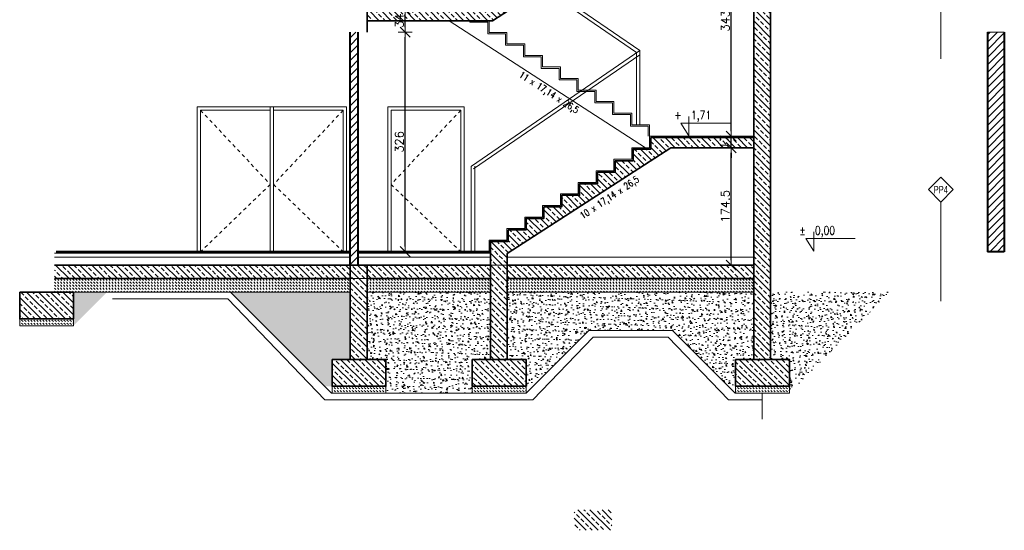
# Model space of a CAD drawing. Header units: millimetres. Extents: x 23192 to 177760, y -399809 to -79279.
# Tile 37 of 70: x 61159 to 62623, y -219156 to -218398. Entities that reach past the tile are written whole.
import ezdxf
from ezdxf.enums import TextEntityAlignment as Align

# ---------------------------------------------------------------- set-up
doc = ezdxf.new("R2010")
doc.units = ezdxf.units.MM
doc.linetypes.add('2_3', pattern=[1, 0.5, -0.5])
doc.layers.get('0').update_dxf_attribs({"lineweight": 0})
for name, color, linetype, lineweight in [('!! 0_ Opis', 8, 'Continuous', 13), ('!! 1_ PROJ WARSTWY', 252, 'Continuous', 9), ('!! 1_drzwi-linia', 213, 'Continuous', 5), ('!! 1_hatch projektowane ściany', 4, 'Continuous', 5), ('!! 1_PROJ Sciany', 2, 'Continuous', 40), ('!! 1_PROJ widok', 5, 'Continuous', 9), ('!! 1_PROJ ŻELBET', 1, 'Continuous', 35), ('!! wymiary osi', 250, 'Continuous', 9), ('0-rzedne-blok', 62, 'Continuous', 13)]:
    doc.layers.add(name, color=color, linetype=linetype, lineweight=lineweight)
doc.styles.add('50', font='ROMANS.shx', dxfattribs={"width": 0.8, "height": 10})
doc.styles.add('ARIAL TEEN', font='arial.ttf')
doc.styles.add('DEUTSCH', font='SIMPLEX8')
doc.styles.add('TXT', font='simplex.shx')
doc.dimstyles.new('DIM50', dxfattribs={"dimscale": 5, "dimtxt": 2.5, "dimasz": 1.5, "dimexe": 0, "dimexo": 0, "dimgap": 0.5, "dimtad": 1, "dimdec": 4, "dimrnd": 0.5, "dimdsep": 46, "dimtxsty": 'TXT', "dimblk1": 'TICK1', "dimblk2": 'TICK1', "dimsah": 1, "dimcen": 0, "dimse1": 1, "dimse2": 1, "dimclrd": 1, "dimclre": 7, "dimclrt": 9, "dimadec": 0, "dimazin": 0, "dimtfac": 1, "dimtdec": 4, "dimtmove": 2, "dimatfit": 3, "dimldrblk": 'TICK1', "dimfxl": 1, "dimtolj": 1, "dimarcsym": 0})
pattern_1 = [(135, (0, -9735.562), (-8.9802561, -8.9802561), []), (135, (5e-16, -9726.582), (-8.9802561, -8.9802561), [6.35, -3.175])]
pattern_2 = [(45, (0, -9735.562), (-5.61266008, 5.61266008), [])]
pattern_3 = [(320, (0, -9735.562), (-1.5939086, -18.2184669), [1.905, -20.955]), (265, (0, -9735.562), (19.1056845, 3.5243421), [1.524, -16.7640584]), (10.451445, (-0.133, -9737.08), (17.5117752, -14.6941247), [1.6190009, -17.8090245]), (316.1842, (5.08, -9735.562), (-4.2042328, -27.107904), [2.8575, -31.4325]), (6.635558, (4.73, -9737.82), (24.7426125, -23.7404134), [2.4285023, -26.7135608]), (261.184151, (5.08, -9735.562), (24.7426125, -23.7404134), [2.2859967, -25.1459732]), (291, (3.81, -9738.102), (-10.2265198, -15.1614391), [1.905, -20.955]), (236, (3.81, -9738.102), (18.4187966, -6.1802028), [1.524, -16.764]), (341.451445, (2.958, -9739.366), (8.1922769, -21.3416419), [1.6190009, -17.8089938]), (307.5, (0, -9735.562), (8.45550389, -0.30886033), [0, -16.5608, 0, -17.018, 0, -16.8275]), (277.5, (0, -9735.562), (10.0180575, -6.68196625), [0, -9.7028, 0, -16.1798, 0, -6.4135]), (237.5, (9e-16, -9729.898), (-0.5728744, -13.55905952), [0, -6.35, 0, -19.812, 0, -26.289]), (227.5, (1e-15, -9727.358), (2.5426491, -14.81291814), [0, -8.255, 0, -13.1572, 0, -18.669])]
pattern_4 = [(135, (0, -9595.562), (-8.9802561, -8.9802561), []), (135, (5e-16, -9586.582), (-8.9802561, -8.9802561), [6.35, -3.175])]

# ---------------------------------------------------------------- blocks, each defined once
blk = doc.blocks.new('D_kota')
for p, q in [((-0.8, 15), (8.7, 15)), ((8.7, 0), (-0.8, 15)), ((8.7, 0), (8.7, 23))]:
    blk.add_line(p, q)
blk.add_lwpolyline([(-0.8, 15), (57.9, 15)])
at = {"style": 'DEUTSCH', "width": 0.8}
blk.add_attdef('POZ.ARCH', (7.3, 19.7), '', height=10, dxfattribs=at)
blk = doc.blocks.new('TICK1')
at = {"color": 2}
blk.add_line((-1, -1), (1, 1), dxfattribs=at)
at = {"color": 0}
for p, q in [((0, 0), (-1, 0)), ((0, -1.4), (0, 1.4))]:
    blk.add_line(p, q, dxfattribs=at)
blk = doc.blocks.new('*D4104')
at = {"layer": '!! wymiary osi', "color": 1, "lineweight": -2, "transparency": 16777216}
blk.add_line((62216.4, -218755), (62216.4, -218595.6), dxfattribs=at)
at = {"layer": 'DEFPOINTS', "color": 0, "transparency": 16777216}
for p in [(62216.4, -218588.1), (62233.8, -218588.1), (62233.8, -218762.5)]:
    blk.add_point(p, dxfattribs=at)
at = {"layer": '!! wymiary osi', "color": 1, "lineweight": -2, "transparency": 16777216, "xscale": 7.5, "yscale": 7.5, "zscale": 7.5}
for p, rotation in [((62216.4, -218588.1), 90), ((62216.4, -218762.5), 270)]:
    blk.add_blockref('TICK1', p, dxfattribs=dict(at, rotation=rotation))
at = {"layer": '!! wymiary osi', "color": 9, "transparency": 16777216, "insert": (62207.6, -218675.3), "char_height": 12.5, "attachment_point": 5, "rotation": 90, "style": 'TXT'}
blk.add_mtext('\\A1;174.5', dxfattribs=at)
blk = doc.blocks.new('*D4105')
at = {"layer": '!! wymiary osi', "color": 1, "lineweight": -2, "transparency": 16777216}
for p, q in [((62216.4, -218563.6), (62216.4, -218556.1)), ((62216.4, -218588.1), (62216.4, -218571.1)), ((62216.4, -218595.6), (62216.4, -218603.1))]:
    blk.add_line(p, q, dxfattribs=at)
at = {"layer": 'DEFPOINTS', "color": 0, "transparency": 16777216}
for p in [(62216.4, -218571.1), (62233.8, -218571.1), (62233.8, -218588.1)]:
    blk.add_point(p, dxfattribs=at)
at = {"layer": '!! wymiary osi', "color": 1, "lineweight": -2, "transparency": 16777216, "xscale": 7.5, "yscale": 7.5, "zscale": 7.5}
for p, rotation in [((62216.4, -218571.1), 270), ((62216.4, -218588.1), 90)]:
    blk.add_blockref('TICK1', p, dxfattribs=dict(at, rotation=rotation))
at = {"layer": '!! wymiary osi', "color": 9, "transparency": 16777216, "insert": (62206.4, -218579.6), "char_height": 12.5, "attachment_point": 5, "rotation": 90, "style": 'TXT'}
blk.add_mtext('\\A1;17', dxfattribs=at)
blk = doc.blocks.new('*D4106')
at = {"layer": '!! wymiary osi', "color": 1, "lineweight": -2, "transparency": 16777216}
blk.add_line((62216.4, -218563.6), (62216.4, -218235.6), dxfattribs=at)
at = {"layer": 'DEFPOINTS', "color": 0, "transparency": 16777216}
for p in [(62216.4, -218228.1), (62233.8, -218228.1), (62233.8, -218571.1)]:
    blk.add_point(p, dxfattribs=at)
at = {"layer": '!! wymiary osi', "color": 1, "lineweight": -2, "transparency": 16777216, "xscale": 7.5, "yscale": 7.5, "zscale": 7.5}
for p, rotation in [((62216.4, -218228.1), 90), ((62216.4, -218571.1), 270)]:
    blk.add_blockref('TICK1', p, dxfattribs=dict(at, rotation=rotation))
at = {"layer": '!! wymiary osi', "color": 9, "transparency": 16777216, "insert": (62207.6, -218399.6), "char_height": 12.5, "attachment_point": 5, "rotation": 90, "style": 'TXT'}
blk.add_mtext('\\A1;343', dxfattribs=at)
blk = doc.blocks.new('*D4109')
at = {"layer": '!! wymiary osi', "color": 1, "lineweight": -2, "transparency": 16777216}
blk.add_line((61731.6, -218735), (61731.6, -218424), dxfattribs=at)
at = {"layer": 'DEFPOINTS', "color": 0, "transparency": 16777216}
for p in [(61675.1, -218416.5), (61731.6, -218416.5), (61665.8, -218742.5)]:
    blk.add_point(p, dxfattribs=at)
at = {"layer": '!! wymiary osi', "color": 1, "lineweight": -2, "transparency": 16777216, "xscale": 7.5, "yscale": 7.5, "zscale": 7.5}
for p, rotation in [((61731.6, -218416.5), 90), ((61731.6, -218742.5), 270)]:
    blk.add_blockref('TICK1', p, dxfattribs=dict(at, rotation=rotation))
at = {"layer": '!! wymiary osi', "color": 9, "transparency": 16777216, "insert": (61722.9, -218579.5), "char_height": 12.5, "attachment_point": 5, "rotation": 90, "style": 'TXT'}
blk.add_mtext('\\A1;326', dxfattribs=at)
blk = doc.blocks.new('*D4110')
at = {"layer": '!! wymiary osi', "color": 1, "lineweight": -2, "transparency": 16777216}
blk.add_line((61731.6, -218409), (61731.6, -218390), dxfattribs=at)
at = {"layer": 'DEFPOINTS', "color": 0, "transparency": 16777216}
for p in [(61675.1, -218382.5), (61731.6, -218382.5), (61675.1, -218416.5)]:
    blk.add_point(p, dxfattribs=at)
at = {"layer": '!! wymiary osi', "color": 1, "lineweight": -2, "transparency": 16777216, "xscale": 7.5, "yscale": 7.5, "zscale": 7.5}
for p, rotation in [((61731.6, -218382.5), 90), ((61731.6, -218416.5), 270)]:
    blk.add_blockref('TICK1', p, dxfattribs=dict(at, rotation=rotation))
at = {"layer": '!! wymiary osi', "color": 9, "transparency": 16777216, "insert": (61722.9, -218399.5), "char_height": 12.5, "attachment_point": 5, "rotation": 90, "style": 'TXT'}
blk.add_mtext('\\A1;34', dxfattribs=at)

msp = doc.modelspace()

# ---------------------------------------------------------------- hatches: boundary and pattern name
at = {"layer": '!! 1_hatch projektowane ściany'}
h = msp.add_hatch(dxfattribs=at)
h.set_pattern_fill('ANSI33', color=256, scale=2, angle=90)
h.set_pattern_definition(pattern_1)
h.paths.add_polyline_path([(62275.06965, -217727.30064), (62250.06965, -217727.30064), (62250.06965, -218762.53926), (62275.06965, -218762.53926)])
h = msp.add_hatch(dxfattribs=at)
h.set_pattern_fill('ANSI33', color=256, scale=2, angle=90)
h.set_pattern_definition(pattern_1)
h.paths.add_polyline_path([(61936.38889, -218351.16204), (61911.56965, -218334.14313), (61911.56965, -218350.25354), (61885.06965, -218350.25354), (61885.06965, -218367.3964), (61858.56965, -218367.3964), (61858.56965, -218384.53926), (61675.06965, -218384.53926), (61675.06965, -218399.53926), (61861.61325, -218399.53926)])
h.paths.add_polyline_path([(61918.90529, -218333.11069), (61911.56965, -218333.11069), (61911.56965, -218334.14313), (61936.38889, -218351.16204), (61940.93807, -218348.21888)])
h.paths.add_polyline_path([(62011.06735, -218302.84769), (62011.06735, -218281.68211), (61991.06965, -218281.68211), (61991.06965, -218298.82497), (61964.56965, -218298.82497), (61964.56965, -218315.96783), (61938.06965, -218315.96783), (61938.06965, -218333.11069), (61918.90529, -218333.11069), (61940.93807, -218348.21888)])
h.paths.add_polyline_path([(62036.95275, -218286.10074), (62017.56965, -218269.04361), (62017.56965, -218281.68211), (62011.06735, -218281.68211), (62011.06735, -218302.84769)])
h.paths.add_polyline_path([(62126.58673, -218228.11069), (62250.06965, -218228.11069), (62250.06965, -218213.11069), (62097.06965, -218213.11069), (62097.06965, -218230.25354), (62070.56965, -218230.25354), (62070.56965, -218247.3964), (62044.06965, -218247.3964), (62044.06965, -218264.53926), (62017.56965, -218264.53926), (62017.56965, -218269.04361), (62036.95275, -218286.10074)])
h = msp.add_hatch(dxfattribs=at)
h.set_pattern_fill('ANSI31', color=256, scale=2.5)
h.set_pattern_definition(pattern_2)
h.paths.add_polyline_path([(61662.06965, -218416.53926), (61650.06965, -218416.53926), (61650.06965, -218762.53926), (61662.06965, -218762.53926)])
h = msp.add_hatch(dxfattribs=at)
h.set_pattern_fill('ANSI31', color=256, scale=2.5)
h.set_pattern_definition(pattern_2)
h.paths.add_polyline_path([(62597.56735, -218742.53926), (62622.56735, -218742.53926), (62622.56735, -218416.53926), (62597.56735, -218416.53926)])
h = msp.add_hatch(dxfattribs=at)
h.set_pattern_fill('ANSI33', color=256, scale=2, angle=90)
h.set_pattern_definition(pattern_1)
h.paths.add_polyline_path([(61858.56965, -218762.53926), (61883.56965, -218762.53926), (61883.56965, -218745.33424), (62126.58673, -218588.11069), (62250.06965, -218588.11069), (62250.06965, -218573.11069), (62097.06965, -218573.11069), (62097.06965, -218590.25354), (62070.56965, -218590.25354), (62070.56965, -218607.3964), (62044.06965, -218607.3964), (62044.06965, -218624.53926), (62017.56965, -218624.53926), (62017.56965, -218641.68211), (61991.06965, -218641.68211), (61991.06965, -218658.82497), (61964.56965, -218658.82497), (61964.56965, -218675.96783), (61938.06965, -218675.96783), (61938.06965, -218693.11069), (61911.56965, -218693.11069), (61911.56965, -218710.25354), (61885.06965, -218710.25354), (61885.06965, -218727.3964), (61858.56965, -218727.3964)])
h = msp.add_hatch(dxfattribs=at)
h.set_pattern_fill('ANSI33', color=256, scale=2, angle=90)
h.set_pattern_definition(pattern_1)
h.paths.add_polyline_path([(61412.06735, -218762.53926), (61210.56735, -218762.53926), (61210.56735, -218782.53926), (61412.06735, -218782.53926)])
h.paths.add_polyline_path([(61650.06965, -218762.53926), (61412.06735, -218762.53926), (61412.06735, -218782.53926), (61650.06965, -218782.53926)])
h = msp.add_hatch(dxfattribs=at)
h.set_pattern_fill('ANSI33', color=256, scale=2, angle=90)
h.set_pattern_definition(pattern_1)
h.paths.add_polyline_path([(61662.56735, -218762.53926), (61650.06965, -218762.53926), (61650.06965, -218902.53926), (61662.56735, -218902.53926)])
h.paths.add_polyline_path([(61675.06965, -218762.53926), (61662.56735, -218762.53926), (61662.56735, -218902.53926), (61675.06965, -218902.53926)])
h = msp.add_hatch(dxfattribs=at)
h.set_pattern_fill('ANSI33', color=256, scale=2, angle=90)
h.set_pattern_definition(pattern_1)
h.paths.add_polyline_path([(61858.56965, -218762.53926), (61675.06965, -218762.53926), (61675.06965, -218782.53926), (61858.56965, -218782.53926)])
h = msp.add_hatch(dxfattribs=at)
h.set_pattern_fill('ANSI33', color=256, scale=2, angle=90)
h.set_pattern_definition(pattern_1)
h.paths.add_polyline_path([(61871.06735, -218762.53926), (61858.56965, -218762.53926), (61858.56965, -218902.53926), (61871.06735, -218902.53926)])
h.paths.add_polyline_path([(61883.56965, -218762.53926), (61871.06735, -218762.53926), (61871.06735, -218902.53926), (61883.56965, -218902.53926)])
h = msp.add_hatch(dxfattribs=at)
h.set_pattern_fill('ANSI33', color=256, scale=2, angle=90)
h.set_pattern_definition(pattern_1)
h.paths.add_polyline_path([(62011.06735, -218762.53926), (61883.56965, -218762.53926), (61883.56965, -218782.53926), (62011.06735, -218782.53926)])
h.paths.add_polyline_path([(62250.06965, -218762.53926), (62011.06735, -218762.53926), (62011.06735, -218782.53926), (62250.06965, -218782.53926)])
h = msp.add_hatch(dxfattribs=at)
h.set_pattern_fill('ANSI33', color=256, scale=2, angle=90)
h.set_pattern_definition(pattern_1)
h.paths.add_polyline_path([(62275.06965, -218762.53926), (62250.06965, -218762.53926), (62250.06965, -218902.53926), (62275.06965, -218902.53926)])
h = msp.add_hatch(dxfattribs=at)
h.set_pattern_fill('DASH', color=256, angle=-45)
h.set_pattern_definition([(315, (262408.2843, -137897.8556), (4.49012806, -8e-16), [3.175, -3.175])])
h.paths.add_polyline_path([(61650.06965, -218802.53926), (61650.06965, -218782.53926), (61210.56735, -218782.53926), (61210.56735, -218802.53926)])
h = msp.add_hatch(dxfattribs=at)
h.set_pattern_fill('DASH', color=256, angle=-45)
h.set_pattern_definition([(315, (262872.7866, -137897.8556), (4.49012806, -8e-16), [3.175, -3.175])])
h.paths.add_polyline_path([(61858.56965, -218802.53926), (61858.56965, -218782.53926), (61675.06965, -218782.53926), (61675.06965, -218802.53926)])
h = msp.add_hatch(dxfattribs=at)
h.set_pattern_fill('DASH', color=256, angle=-45)
h.set_pattern_definition([(315, (263081.2866, -137897.8556), (4.49012806, -8e-16), [3.175, -3.175])])
h.paths.add_polyline_path([(62251.06965, -218802.53926), (62251.06965, -218782.53926), (61883.56965, -218782.53926), (61883.56965, -218802.53926)])
h = msp.add_hatch(dxfattribs=at)
h.set_pattern_fill('ANSI33', color=256, scale=2, angle=90)
h.set_pattern_definition([(135, (0, -9495.548), (-8.9802561, -8.9802561), []), (135, (5e-16, -9486.568), (-8.9802561, -8.9802561), [6.35, -3.175])])
h.paths.add_polyline_path([(61158.56735, -218802.5254), (61238.56735, -218802.5254), (61238.56735, -218842.5254), (61158.56735, -218842.5254)])
h = msp.add_hatch(dxfattribs=at)
h.set_pattern_fill('AR-CONC', color=256, scale=0.1, angle=-90)
h.set_pattern_definition(pattern_3)
h.paths.add_polyline_path([(61288.56735, -218802.5254), (61238.56735, -218802.5254), (61238.56735, -218842.5254), (61238.56735, -218852.5254)])
h.paths.add_polyline_path([(61650.06965, -218802.5254), (61472.05119, -218802.5254), (61612.06505, -218942.53926), (61623.06965, -218942.53926), (61623.06965, -218902.53926), (61650.06965, -218902.53926)])
h = msp.add_hatch(dxfattribs=at)
h.set_pattern_fill('AR-CONC', color=256, scale=0.1, angle=-90)
h.set_pattern_definition(pattern_3)
h.paths.add_polyline_path([(61858.56965, -218802.53926), (61675.06965, -218802.53926), (61675.06965, -218902.53926), (61703.06965, -218902.53926), (61703.06965, -218952.53926), (61831.56965, -218952.53926), (61831.56965, -218902.53926), (61858.56965, -218902.53926)])
h = msp.add_hatch(dxfattribs=at)
h.set_pattern_fill('AR-CONC', color=256, scale=0.1, angle=-90)
h.set_pattern_definition(pattern_3)
h.paths.add_polyline_path([(62011.06735, -218802.53926), (61883.56965, -218802.53926), (61883.56965, -218902.53926), (61911.56965, -218902.53926), (61911.56965, -218942.53926), (61921.56965, -218942.53926), (62004.70449, -218859.40442), (62011.06735, -218859.40442)])
h.paths.add_polyline_path([(62250.06965, -218802.53926), (62011.06735, -218802.53926), (62011.06735, -218859.40442), (62129.35516, -218859.40442), (62212.49, -218942.53926), (62223.06965, -218942.53926), (62223.06965, -218902.53926), (62250.06965, -218902.53926)])
h = msp.add_hatch(dxfattribs=at)
h.set_pattern_fill('AR-CONC', color=256, scale=0.1, angle=-90)
h.set_pattern_definition([(320, (262969.981, -137897.856), (-1.5939086, -18.2184669), [1.905, -20.955]), (265, (262969.981, -137897.856), (19.1056845, 3.5243421), [1.524, -16.7640584]), (10.451445, (262969.848, -137899.374), (17.5117752, -14.6941247), [1.6190009, -17.8090245]), (316.1842, (262975.061, -137897.856), (-4.2042328, -27.107904), [2.8575, -31.4325]), (6.635558, (262974.71, -137900.115), (24.7426125, -23.7404134), [2.4285023, -26.7135608]), (261.184151, (262975.06, -137897.856), (24.7426125, -23.7404134), [2.2859967, -25.1459732]), (291, (262973.791, -137900.396), (-10.2265198, -15.1614391), [1.905, -20.955]), (236, (262973.791, -137900.396), (18.4187966, -6.1802028), [1.524, -16.764]), (341.451445, (262972.939, -137901.659), (8.1922769, -21.3416419), [1.6190009, -17.8089938]), (307.5, (262969.981, -137897.8556), (8.45550389, -0.30886033), [0, -16.5608, 0, -17.018, 0, -16.8275]), (277.5, (262969.981, -137897.856), (10.0180575, -6.68196625), [0, -9.7028, 0, -16.1798, 0, -6.4135]), (237.5, (262969.981, -137892.1914), (-0.5728744, -13.55905952), [0, -6.35, 0, -19.812, 0, -26.289]), (227.5, (262969.981, -137889.651), (2.5426491, -14.81291814), [0, -8.255, 0, -13.1572, 0, -18.669])])
h.paths.add_polyline_path([(62453.06965, -218802.53926), (62274.02983, -218802.53926), (62274.02983, -218902.53926), (62302.99, -218902.53926), (62302.99, -218942.53926), (62303.06965, -218942.53926), (62303.06965, -218952.53926)])
h = msp.add_hatch(dxfattribs=at)
h.set_pattern_fill('DASH', color=256, angle=-45)
h.set_pattern_definition([(315, (-2194.2464, -9635.5483), (4.49012806, -1e-15), [3.175, -3.175])])
h.paths.add_polyline_path([(61158.56735, -218852.5254), (61238.56735, -218852.5254), (61238.56735, -218842.5254), (61158.56735, -218842.5254)])
h = msp.add_hatch(dxfattribs=at)
h.set_pattern_fill('ANSI33', color=256, scale=2, angle=90)
h.set_pattern_definition(pattern_4)
h.paths.add_polyline_path([(61623.06965, -218902.53926), (61703.06965, -218902.53926), (61703.06965, -218942.53926), (61623.06965, -218942.53926)])
h = msp.add_hatch(dxfattribs=at)
h.set_pattern_fill('ANSI33', color=256, scale=2, angle=90)
h.set_pattern_definition(pattern_4)
h.paths.add_polyline_path([(61831.56965, -218902.53926), (61911.56965, -218902.53926), (61911.56965, -218942.53926), (61831.56965, -218942.53926)])
h = msp.add_hatch(dxfattribs=at)
h.set_pattern_fill('ANSI33', color=256, scale=2, angle=90)
h.set_pattern_definition(pattern_4)
h.paths.add_polyline_path([(62223.06965, -218902.53926), (62303.06965, -218902.53926), (62303.06965, -218942.53926), (62223.06965, -218942.53926)])
h = msp.add_hatch(dxfattribs=at)
h.set_pattern_fill('DASH', color=256, angle=-45)
h.set_pattern_definition([(315, (-1729.744, -9735.562), (4.49012806, -1e-15), [3.175, -3.175])])
h.paths.add_polyline_path([(61623.06965, -218952.53926), (61703.06965, -218952.53926), (61703.06965, -218942.53926), (61623.06965, -218942.53926)])
h = msp.add_hatch(dxfattribs=at)
h.set_pattern_fill('DASH', color=256, angle=-45)
h.set_pattern_definition([(315, (-1521.244, -9735.562), (4.49012806, -1e-15), [3.175, -3.175])])
h.paths.add_polyline_path([(61831.56965, -218952.53926), (61911.56965, -218952.53926), (61911.56965, -218942.53926), (61831.56965, -218942.53926)])
h = msp.add_hatch(dxfattribs=at)
h.set_pattern_fill('DASH', color=256, angle=-45)
h.set_pattern_definition([(315, (-1129.744, -9735.562), (4.49012806, -1e-15), [3.175, -3.175])])
h.paths.add_polyline_path([(62223.06965, -218952.53926), (62303.06965, -218952.53926), (62303.06965, -218942.53926), (62223.06965, -218942.53926)])
h = msp.add_hatch(dxfattribs=at)
h.set_pattern_fill('ANSI33', color=256, scale=2, angle=90)
h.set_pattern_definition(pattern_1)
h.paths.add_polyline_path([(61982.9787, -219156.33914), (62039.156, -219156.33914), (62039.156, -219126.03692), (61982.9787, -219126.03692)])

# ---------------------------------------------------------------- linework, layer by layer
at = {"layer": '!! 0_ Opis'}
for p, q in [((62528.06672, -218308.78926), (62528.06672, -218456.28926)), ((62528.06672, -218668.78926), (62528.06672, -218816.28926))]:
    msp.add_line(p, q, dxfattribs=at)
msp.add_lwpolyline([(62528.06672, -218668.78926), (62546.4515, -218650.40448), (62528.06672, -218632.01971), (62509.68194, -218650.40448)], close=True, dxfattribs=at)
at = {"layer": '!! 1_ PROJ WARSTWY'}
for points in [[(61650.06965, -218744.53926), (61210.56735, -218744.53926)], [(61650.06965, -218750.53926), (61210.56735, -218750.53926)], [(61858.56965, -218744.53926), (61662.56735, -218744.53926)], [(61858.56965, -218750.53926), (61662.56735, -218750.53926)], [(62250.06965, -218750.53926), (61883.56965, -218750.53926)]]:
    msp.add_lwpolyline(points, dxfattribs=at)
at = {"layer": '!! 1_drzwi-linia'}
for points in [[(61536.06735, -218742.53926), (61536.06735, -218527.53926), (61422.56735, -218527.53926), (61422.56735, -218742.53926)], [(61531.06735, -218742.53926), (61531.06735, -218527.53926), (61644.56735, -218527.53926), (61644.56735, -218742.53926)], [(61705.79718, -218742.53926), (61705.79718, -218527.53926), (61819.29718, -218527.53926), (61819.29718, -218742.53926)], [(61531.06735, -218742.53926), (61531.06735, -218532.53926), (61427.56735, -218532.53926), (61427.56735, -218742.53926)], [(61536.06735, -218742.53926), (61536.06735, -218532.53926), (61639.56735, -218532.53926), (61639.56735, -218742.53926)], [(61710.79718, -218742.53926), (61710.79718, -218532.53926), (61814.29718, -218532.53926), (61814.29718, -218742.53926)]]:
    msp.add_lwpolyline(points, dxfattribs=at)
at = {"layer": '!! 1_drzwi-linia', "linetype": '2_3', "ltscale": 10}
for points in [[(61427.56735, -218532.53926), (61531.06735, -218642.53926), (61427.56735, -218742.53926)], [(61639.56735, -218532.53926), (61536.06735, -218642.53926), (61639.56735, -218742.53926)], [(61814.29718, -218532.53926), (61710.79718, -218642.53926), (61814.29718, -218742.53926)]]:
    msp.add_lwpolyline(points, dxfattribs=at)
at = {"layer": '!! 1_hatch projektowane ściany'}
for points in [[(62597.56735, -218742.53926), (62622.56735, -218742.53926), (62622.56735, -218416.53926), (62597.56735, -218416.53926)], [(61858.56965, -218762.53926), (61883.56965, -218762.53926), (61883.56965, -218745.33424), (62126.58673, -218588.11069), (62250.06965, -218588.11069), (62250.06965, -218573.11069), (62097.06965, -218573.11069), (62097.06965, -218590.25354), (62070.56965, -218590.25354), (62070.56965, -218607.3964), (62044.06965, -218607.3964), (62044.06965, -218624.53926), (62017.56965, -218624.53926), (62017.56965, -218641.68211), (61991.06965, -218641.68211), (61991.06965, -218658.82497), (61964.56965, -218658.82497), (61964.56965, -218675.96783), (61938.06965, -218675.96783), (61938.06965, -218693.11069), (61911.56965, -218693.11069), (61911.56965, -218710.25354), (61885.06965, -218710.25354), (61885.06965, -218727.3964), (61858.56965, -218727.3964)]]:
    msp.add_lwpolyline(points, close=True, dxfattribs=at)
at = {"layer": '!! 1_PROJ Sciany'}
for p, q in [((61650.06965, -218762.53926), (61650.06965, -218416.53926)), ((61662.06965, -218762.53926), (61662.06965, -218416.53926))]:
    msp.add_line(p, q, dxfattribs=at)
for points in [[(62597.56735, -218416.53926), (62597.56735, -218742.53926)], [(62622.56735, -218416.53926), (62622.56735, -218742.53926)], [(61650.06965, -218742.53926), (61212.56735, -218742.53926)], [(61858.56965, -218742.53926), (61662.56735, -218742.53926)], [(62622.56735, -218742.53926), (62597.56735, -218742.53926)]]:
    msp.add_lwpolyline(points, dxfattribs=at)
at = {"layer": '!! 1_PROJ widok'}
msp.add_line((62095.06965, -218571.11069), (62250.06965, -218571.11069), dxfattribs=at)
for points in [[(61845.57196, -218382.53926), (61845.57196, -218282.82497), (62080.57196, -218443.96783)], [(61850.57196, -218382.53926), (61850.57196, -218292.31614), (62075.57196, -218446.60186)], [(62088.86168, -218588.25354), (61797.14085, -218399.53926)], [(61828.06965, -218399.53926), (61828.06965, -218401.68211), (61854.56965, -218401.68211), (61854.56965, -218418.82497), (61881.06965, -218418.82497), (61881.06965, -218435.96783), (61907.56965, -218435.96783), (61907.56965, -218453.11069), (61934.06965, -218453.11069), (61934.06965, -218470.25354), (61960.56965, -218470.25354), (61960.56965, -218487.3964), (61987.06965, -218487.3964), (61987.06965, -218504.53926), (62013.56965, -218504.53926), (62013.56965, -218521.68211), (62040.06965, -218521.68211), (62040.06965, -218538.82497), (62066.56965, -218538.82497), (62066.56965, -218555.96783), (62093.06965, -218555.96783), (62093.06965, -218571.11069)], [(61830.06965, -218399.53926), (61830.06965, -218399.68211), (61856.56965, -218399.68211), (61856.56965, -218416.82497), (61883.06965, -218416.82497), (61883.06965, -218433.96783), (61909.56965, -218433.96783), (61909.56965, -218451.11069), (61936.06965, -218451.11069), (61936.06965, -218468.25354), (61962.56965, -218468.25354), (61962.56965, -218485.3964), (61989.06965, -218485.3964), (61989.06965, -218502.53926), (62015.56965, -218502.53926), (62015.56965, -218519.68211), (62042.06965, -218519.68211), (62042.06965, -218536.82497), (62068.56965, -218536.82497), (62068.56965, -218553.96783), (62095.06965, -218553.96783), (62095.06965, -218571.11069)], [(61845.57196, -218399.68211), (61845.57196, -218399.53926)], [(61850.57196, -218399.68211), (61850.57196, -218399.53926)], [(61830.57196, -218615.3964), (62080.57196, -218443.96783)], [(61833.3996, -218619.52004), (62080.57196, -218450.03043)], [(62075.57196, -218553.96783), (62075.57196, -218446.60186)], [(62080.57196, -218553.96783), (62080.57196, -218443.96783)], [(61856.56965, -218742.53926), (61856.56965, -218725.3964), (61883.06965, -218725.3964), (61883.06965, -218708.25354), (61909.56965, -218708.25354), (61909.56965, -218691.11069), (61936.06965, -218691.11069), (61936.06965, -218673.96783), (61962.56965, -218673.96783), (61962.56965, -218656.82497), (61989.06965, -218656.82497), (61989.06965, -218639.68211), (62015.56965, -218639.68211), (62015.56965, -218622.53926), (62042.06965, -218622.53926), (62042.06965, -218605.3964), (62068.56965, -218605.3964), (62068.56965, -218588.25354), (62095.06965, -218588.25354), (62095.06965, -218571.11069)], [(61830.06965, -218742.53926), (61830.06965, -218615.3964)], [(61835.06965, -218742.53926), (61835.06965, -218615.3964)]]:
    msp.add_lwpolyline(points, dxfattribs=at)
at = {"layer": '!! 1_PROJ ŻELBET'}
for p, q in [((62250.06965, -218902.53926), (62250.06965, -217727.30064)), ((62275.06965, -218902.53926), (62275.06965, -217727.30064)), ((62097.06965, -218573.11069), (62250.06965, -218573.11069)), ((62126.58673, -218588.11069), (62250.06965, -218588.11069)), ((61650.06965, -218902.53926), (61650.06965, -218762.53926)), ((61675.06965, -218902.53926), (61675.06965, -218762.53926))]:
    msp.add_line(p, q, dxfattribs=at)
for points in [[(61861.61325, -218399.53926), (62126.58673, -218228.11069)], [(61675.06965, -218384.53926), (61675.06965, -218416.53926)], [(61861.61325, -218399.53926), (61675.06965, -218399.53926)], [(61858.56965, -218742.53926), (61858.56965, -218727.3964), (61885.06965, -218727.3964), (61885.06965, -218710.25354), (61911.56965, -218710.25354), (61911.56965, -218693.11069), (61938.06965, -218693.11069), (61938.06965, -218675.96783), (61964.56965, -218675.96783), (61964.56965, -218658.82497), (61991.06965, -218658.82497), (61991.06965, -218641.68211), (62017.56965, -218641.68211), (62017.56965, -218624.53926), (62044.06965, -218624.53926), (62044.06965, -218607.3964), (62070.56965, -218607.3964), (62070.56965, -218590.25354), (62097.06965, -218590.25354), (62097.06965, -218573.11069)], [(61883.56965, -218745.33424), (62126.58673, -218588.11069)], [(61858.56965, -218742.53926), (61858.56965, -218902.53926), (61883.56965, -218902.53926), (61883.56965, -218745.33424)], [(61858.56965, -218762.53926), (61210.56735, -218762.53926)], [(62250.06965, -218762.53926), (61883.56965, -218762.53926)], [(61650.06965, -218782.53926), (61210.56735, -218782.53926)], [(61858.56965, -218782.53926), (61675.06965, -218782.53926)], [(62250.06965, -218782.53926), (61883.56965, -218782.53926)]]:
    msp.add_lwpolyline(points, dxfattribs=at)
for points in [[(61158.56735, -218802.5254), (61238.56735, -218802.5254), (61238.56735, -218842.5254), (61158.56735, -218842.5254)], [(61623.06965, -218902.53926), (61703.06965, -218902.53926), (61703.06965, -218942.53926), (61623.06965, -218942.53926)], [(61831.56965, -218902.53926), (61911.56965, -218902.53926), (61911.56965, -218942.53926), (61831.56965, -218942.53926)], [(62223.06965, -218902.53926), (62303.06965, -218902.53926), (62303.06965, -218942.53926), (62223.06965, -218942.53926)]]:
    msp.add_lwpolyline(points, close=True, dxfattribs=at)
at = {"layer": '!! wymiary osi'}
for points in [[(61858.56965, -218782.53926), (61379.34753, -218782.53926)], [(61883.56965, -218802.53926), (62250.06965, -218802.53926), (62250.06965, -218782.53926), (61883.56965, -218782.53926)], [(61650.06965, -218802.5254), (61210.56735, -218802.5254)], [(61288.55349, -218802.53926), (61472.06505, -218802.53926)], [(61662.35487, -218952.53926), (61622.06505, -218952.53926), (61472.06505, -218802.53926)], [(61675.06965, -218802.53926), (61858.56965, -218802.53926)], [(61296.60141, -218812.53926), (61467.92291, -218812.53926)], [(61467.92291, -218812.53926), (61612.06505, -218962.53926), (61662.35487, -218962.53926)], [(61871.27983, -218952.53926), (61911.56965, -218952.53926), (62004.70449, -218859.40442)], [(62004.70449, -218859.40442), (62129.35516, -218859.40442)], [(62262.77983, -218952.53926), (62222.49, -218952.53926), (62129.35516, -218859.40442)], [(62011.06735, -218869.40442), (61921.56965, -218962.53926), (61662.77983, -218962.53926)], [(62011.06735, -218869.40442), (62122.9923, -218869.40442)], [(62122.9923, -218869.40442), (62212.49, -218962.53926), (62262.77983, -218962.53926)], [(61831.56965, -218952.53926), (61703.06965, -218952.53926)], [(62262.77983, -218952.53926), (62262.77983, -218991.29559)]]:
    msp.add_lwpolyline(points, dxfattribs=at)
for points in [[(61158.56735, -218852.5254), (61238.56735, -218852.5254), (61238.56735, -218842.5254), (61158.56735, -218842.5254)], [(61623.06965, -218952.53926), (61703.06965, -218952.53926), (61703.06965, -218942.53926), (61623.06965, -218942.53926)], [(61831.56965, -218952.53926), (61911.56965, -218952.53926), (61911.56965, -218942.53926), (61831.56965, -218942.53926)], [(62223.06965, -218952.53926), (62303.06965, -218952.53926), (62303.06965, -218942.53926), (62223.06965, -218942.53926)]]:
    msp.add_lwpolyline(points, close=True, dxfattribs=at)
msp.add_lwpolyline([(61883.56965, -218762.53926), (61858.56965, -218762.53926)])

# ---------------------------------------------------------------- block references
at = {"layer": '0-rzedne-blok'}
ref = msp.add_blockref('D_kota', (62142.62432, -218570.4502), dxfattribs=dict(at, xscale=1.250000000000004, yscale=1.250000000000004, zscale=1.250000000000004))
ref.add_attrib('POZ.ARCH', '+  1,71', (62131.799, -218545.87025), dxfattribs={"layer": '0', "height": 12.5, "style": 'DEUTSCH', "width": 0.8})
ref = msp.add_blockref('D_kota', (62328.6006, -218741.87877), dxfattribs=dict(at, xscale=1.250000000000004, yscale=1.250000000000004, zscale=1.250000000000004))
ref.add_attrib('POZ.ARCH', '%%p  0,00  ', (62317.77528, -218717.29882), dxfattribs={"layer": '0', "height": 12.5, "style": 'DEUTSCH', "width": 0.8})

# ---------------------------------------------------------------- texts
at = {"layer": '!! 0_ Opis', "style": 'ARIAL TEEN', "width": 0.7}
msp.add_text('PP4', height=11, dxfattribs=at).set_placement((62528.06672, -218650.40448), align=Align.MIDDLE_CENTER)
at = {"layer": '!! wymiary osi', "char_height": 10, "attachment_point": 1, "style": '50'}
for s, insert, rotation in [('11 x 17,14 x 26,5', (61905.58023, -218474.01274), 327.20399115), ('10 x 17,14 x 26,5', (61990.26667, -218686.17903), 33.88847813)]:
    msp.add_mtext_dynamic_manual_height_columns(s, width=150.9172737, gutter_width=50, heights=[0], dxfattribs=dict(at, insert=insert, rotation=rotation))

# ---------------------------------------------------------------- dimensions: what is measured, and where the dimension line sits
at = {"layer": '!! wymiary osi'}
for base, p1, p2, picture, middle in [((62216.3654, -218228.11069), (62233.79786, -218571.11069), (62233.79786, -218228.11069), '*D4106', (62207.6154, -218399.61069)), ((61731.63079, -218382.53926), (61675.06965, -218416.53926), (61675.06965, -218382.53926), '*D4110', (61722.88079, -218399.53926)), ((61731.63079, -218416.53926), (61665.77406, -218742.53926), (61675.06965, -218416.53926), '*D4109', (61722.88079, -218579.53926)), ((62216.3654, -218571.11069), (62233.79786, -218588.11069), (62233.79786, -218571.11069), '*D4105', (62206.3654, -218579.61069)), ((62216.3654, -218588.11069), (62233.79786, -218762.53926), (62233.79786, -218588.11069), '*D4104', (62207.6154, -218675.32497))]:
    dim = msp.add_linear_dim(base=base, p1=p1, p2=p2, angle=90, dimstyle='DIM50', dxfattribs=at)
    dim.commit()
    dim.dimension.update_dxf_attribs({"geometry": picture, "text_midpoint": middle})

doc.saveas('drawing.dxf')
